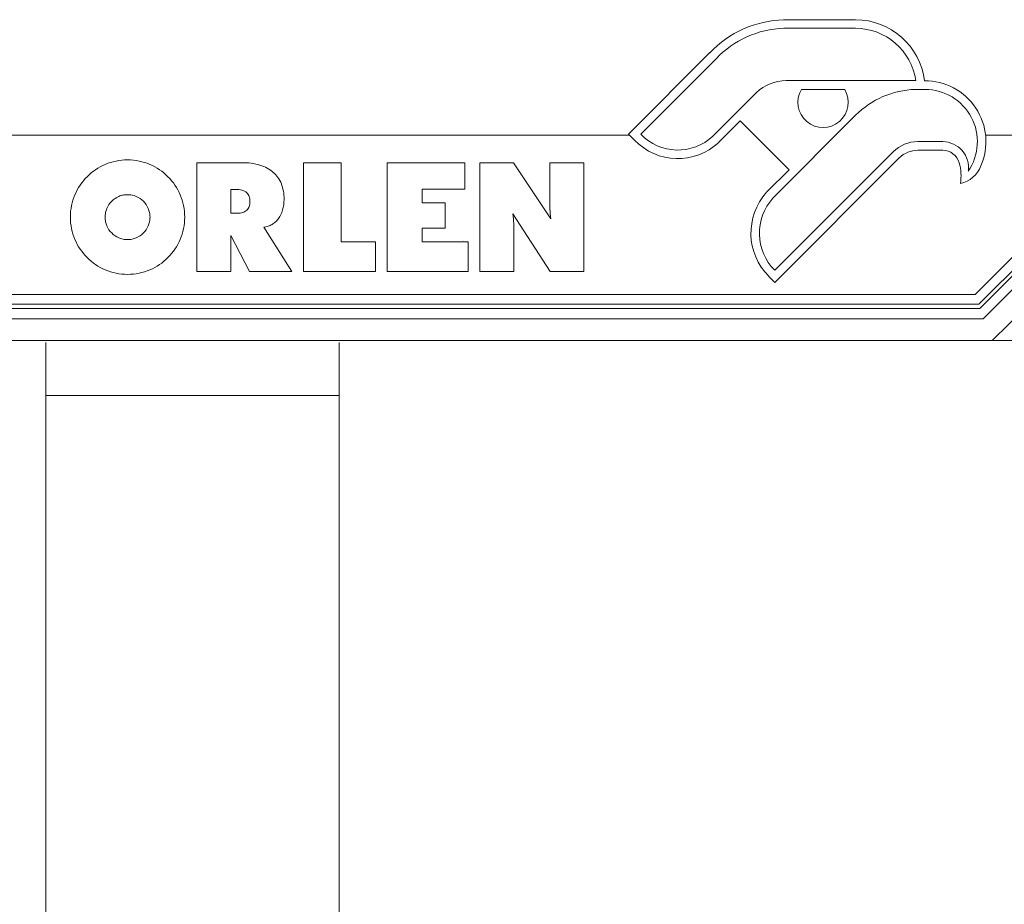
# Model space of a CAD drawing. Extents: x 256490 to 7565828, y -103950 to 5881792.
# Tile 73 of 101: x 274110 to 277465, y -70308 to -67295. Entities that reach past the tile are written whole.
import ezdxf

# ---------------------------------------------------------------- set-up
doc = ezdxf.new("R2010")
doc.units = 0
doc.header["$MEASUREMENT"] = 0
doc.layers.add('linii', color=7, linetype='Continuous', lineweight=15)

# ---------------------------------------------------------------- blocks, each defined once
blk = doc.blocks.new('FGDGDFGF')
at = {"layer": 'linii'}
for p, q in [((292918, -43673.6, 0), (292374.9, -44216, 0)), ((292964.2, -43673.6, 0), (292387.3, -44249.7, 0)), ((292390.9, -44264, 0), (292981.6, -43673.6, 0)), ((292402.2, -44298.8, 0), (293027.7, -43673.6, 0)), ((293136.3, -43673.6, 0), (292433, -44373.6, 0))]:
    blk.add_line(p, q, dxfattribs=at)
blk = doc.blocks.new('DFDFDFD')
at = {"layer": 'linii'}
for p, q in [((269972.3, -43786.3, 0), (269980.4, -43781.5, 0)), ((269972.3, -43786.3, 0), (269980.4, -43781.5, 0)), ((269980.4, -43781.5, 0), (269988.9, -43777.1, 0)), ((269980.4, -43781.5, 0), (269988.9, -43777.1, 0)), ((269988.9, -43777.1, 0), (269997.4, -43773.4, 0)), ((269988.9, -43777.1, 0), (269997.4, -43773.4, 0)), ((269997.4, -43773.4, 0), (270006.2, -43769.7, 0)), ((269997.4, -43773.4, 0), (270006.2, -43769.7, 0)), ((270006.2, -43769.7, 0), (270015.5, -43766.8, 0)), ((270006.2, -43769.7, 0), (270015.5, -43766.8, 0)), ((270015.5, -43766.8, 0), (270024.7, -43764.2, 0)), ((270015.5, -43766.8, 0), (270024.7, -43764.2, 0)), ((270024.7, -43764.2, 0), (270033.9, -43762, 0)), ((270024.7, -43764.2, 0), (270033.9, -43762, 0)), ((270033.9, -43762, 0), (270043.6, -43760.1, 0)), ((270033.9, -43762, 0), (270043.6, -43760.1, 0)), ((270043.6, -43760.1, 0), (270053.5, -43759, 0)), ((270043.6, -43760.1, 0), (270053.5, -43759, 0)), ((270053.5, -43759, 0), (270063.1, -43758.3, 0)), ((270053.5, -43759, 0), (270063.1, -43758.3, 0)), ((270063.1, -43758.3, 0), (270073.1, -43757.9, 0)), ((270063.1, -43758.3, 0), (270073.1, -43757.9, 0)), ((270073.1, -43757.9, 0), (270083.4, -43758.3, 0)), ((270073.1, -43757.9, 0), (270083.4, -43758.3, 0)), ((270083.4, -43758.3, 0), (270093.1, -43759, 0)), ((270083.4, -43758.3, 0), (270093.1, -43759, 0)), ((270093.1, -43759, 0), (270103, -43760.1, 0)), ((270093.1, -43759, 0), (270103, -43760.1, 0)), ((270103, -43760.1, 0), (270112.6, -43762, 0)), ((270103, -43760.1, 0), (270112.6, -43762, 0)), ((270112.6, -43762, 0), (270121.9, -43764.2, 0)), ((270112.6, -43762, 0), (270121.9, -43764.2, 0)), ((270121.9, -43764.2, 0), (270131.1, -43766.8, 0)), ((270121.9, -43764.2, 0), (270131.1, -43766.8, 0)), ((270131.1, -43766.8, 0), (270140.3, -43769.7, 0)), ((270131.1, -43766.8, 0), (270140.3, -43769.7, 0)), ((270140.3, -43769.7, 0), (270149.2, -43773.4, 0)), ((270140.3, -43769.7, 0), (270149.2, -43773.4, 0)), ((270149.2, -43773.4, 0), (270157.7, -43777.1, 0)), ((270149.2, -43773.4, 0), (270157.7, -43777.1, 0)), ((270157.7, -43777.1, 0), (270166.2, -43781.5, 0)), ((270157.7, -43777.1, 0), (270166.2, -43781.5, 0)), ((270166.2, -43781.5, 0), (270174.3, -43786.3, 0)), ((270166.2, -43781.5, 0), (270174.3, -43786.3, 0)), ((270461, -43767.5, 0), (270309.1, -43767.5, 0)), ((270309.1, -43767.5, 0), (270309.1, -44138, 0)), ((270461, -43767.5, 0), (270309.1, -43767.5, 0)), ((270309.1, -43767.5, 0), (270309.1, -44138, 0)), ((270469.8, -43767.5, 0), (270461, -43767.5, 0)), ((270469.8, -43767.5, 0), (270461, -43767.5, 0)), ((270478.3, -43767.9, 0), (270469.8, -43767.5, 0)), ((270478.3, -43767.9, 0), (270469.8, -43767.5, 0)), ((270486.8, -43768.6, 0), (270478.3, -43767.9, 0)), ((270486.8, -43768.6, 0), (270478.3, -43767.9, 0)), ((270495, -43769.7, 0), (270486.8, -43768.6, 0)), ((270495, -43769.7, 0), (270486.8, -43768.6, 0)), ((270502.7, -43770.8, 0), (270495, -43769.7, 0)), ((270502.7, -43770.8, 0), (270495, -43769.7, 0)), ((270510.1, -43772.3, 0), (270502.7, -43770.8, 0)), ((270510.1, -43772.3, 0), (270502.7, -43770.8, 0)), ((270517.5, -43773.8, 0), (270510.1, -43772.3, 0)), ((270517.5, -43773.8, 0), (270510.1, -43772.3, 0)), ((270524.1, -43776, 0), (270517.5, -43773.8, 0)), ((270524.1, -43776, 0), (270517.5, -43773.8, 0)), ((270530.8, -43778.2, 0), (270524.1, -43776, 0)), ((270530.8, -43778.2, 0), (270524.1, -43776, 0)), ((270537.4, -43780.4, 0), (270530.8, -43778.2, 0)), ((270537.4, -43780.4, 0), (270530.8, -43778.2, 0)), ((270543.3, -43783, 0), (270537.4, -43780.4, 0)), ((270543.3, -43783, 0), (270537.4, -43780.4, 0)), ((270549.3, -43786, 0), (270543.3, -43783, 0)), ((270549.3, -43786, 0), (270543.3, -43783, 0)), ((270801.5, -43767.5, 0), (270672.3, -43767.5, 0)), ((270672.3, -43767.5, 0), (270672.3, -44138, 0)), ((270801.5, -43767.5, 0), (270672.3, -43767.5, 0)), ((270672.3, -43767.5, 0), (270672.3, -44138, 0)), ((270801.5, -44037.2, 0), (270801.5, -43767.5, 0)), ((270801.5, -44037.2, 0), (270801.5, -43767.5, 0)), ((270957.8, -43767.5, 0), (270957.8, -44138, 0)), ((271222.3, -43767.5, 0), (270957.8, -43767.5, 0)), ((270957.8, -43767.5, 0), (270957.8, -44138, 0)), ((271222.3, -43767.5, 0), (270957.8, -43767.5, 0)), ((271222.3, -43858, 0), (271222.3, -43767.5, 0)), ((271222.3, -43858, 0), (271222.3, -43767.5, 0)), ((271388.5, -43767.5, 0), (271274, -43767.5, 0)), ((271274, -43767.5, 0), (271274, -44138, 0)), ((271388.5, -43767.5, 0), (271274, -43767.5, 0)), ((271274, -43767.5, 0), (271274, -44138, 0)), ((271516, -43958.5, 0), (271388.5, -43767.5, 0)), ((271516, -43958.5, 0), (271388.5, -43767.5, 0)), ((271511.9, -43767.5, 0), (271511.9, -43889, 0)), ((271627.9, -43767.5, 0), (271511.9, -43767.5, 0)), ((271511.9, -43767.5, 0), (271511.9, -43889, 0)), ((271627.9, -43767.5, 0), (271511.9, -43767.5, 0)), ((271627.9, -44138, 0), (271627.9, -43767.5, 0)), ((271627.9, -44138, 0), (271627.9, -43767.5, 0)), ((269929, -43821.8, 0), (269935.7, -43815.2, 0)), ((269929, -43821.8, 0), (269935.7, -43815.2, 0)), ((269935.7, -43815.2, 0), (269942.3, -43808.9, 0)), ((269935.7, -43815.2, 0), (269942.3, -43808.9, 0)), ((269942.3, -43808.9, 0), (269949.4, -43802.6, 0)), ((269942.3, -43808.9, 0), (269949.4, -43802.6, 0)), ((269949.4, -43802.6, 0), (269956.7, -43796.7, 0)), ((269949.4, -43802.6, 0), (269956.7, -43796.7, 0)), ((269956.7, -43796.7, 0), (269964.5, -43791.5, 0)), ((269956.7, -43796.7, 0), (269964.5, -43791.5, 0)), ((269964.5, -43791.5, 0), (269972.3, -43786.3, 0)), ((269964.5, -43791.5, 0), (269972.3, -43786.3, 0)), ((270174.3, -43786.3, 0), (270182.1, -43791.5, 0)), ((270174.3, -43786.3, 0), (270182.1, -43791.5, 0)), ((270182.1, -43791.5, 0), (270189.8, -43796.7, 0)), ((270182.1, -43791.5, 0), (270189.8, -43796.7, 0)), ((270189.8, -43796.7, 0), (270197.2, -43802.6, 0)), ((270189.8, -43796.7, 0), (270197.2, -43802.6, 0)), ((270197.2, -43802.6, 0), (270204.2, -43808.9, 0)), ((270197.2, -43802.6, 0), (270204.2, -43808.9, 0)), ((270204.2, -43808.9, 0), (270210.9, -43815.2, 0)), ((270204.2, -43808.9, 0), (270210.9, -43815.2, 0)), ((270210.9, -43815.2, 0), (270217.5, -43821.8, 0)), ((270210.9, -43815.2, 0), (270217.5, -43821.8, 0)), ((270554.8, -43789.3, 0), (270549.3, -43786, 0)), ((270554.8, -43789.3, 0), (270549.3, -43786, 0)), ((270560, -43792.6, 0), (270554.8, -43789.3, 0)), ((270560, -43792.6, 0), (270554.8, -43789.3, 0)), ((270565.1, -43796.3, 0), (270560, -43792.6, 0)), ((270565.1, -43796.3, 0), (270560, -43792.6, 0)), ((270569.9, -43800.4, 0), (270565.1, -43796.3, 0)), ((270569.9, -43800.4, 0), (270565.1, -43796.3, 0)), ((270574.4, -43804.4, 0), (270569.9, -43800.4, 0)), ((270574.4, -43804.4, 0), (270569.9, -43800.4, 0)), ((270578.4, -43808.5, 0), (270574.4, -43804.4, 0)), ((270578.4, -43808.5, 0), (270574.4, -43804.4, 0)), ((270582.1, -43813.3, 0), (270578.4, -43808.5, 0)), ((270582.1, -43813.3, 0), (270578.4, -43808.5, 0)), ((270585.8, -43818.1, 0), (270582.1, -43813.3, 0)), ((270585.8, -43818.1, 0), (270582.1, -43813.3, 0)), ((269906.5, -43852.1, 0), (269911.7, -43844, 0)), ((269906.5, -43852.1, 0), (269911.7, -43844, 0)), ((269911.7, -43844, 0), (269917.2, -43836.6, 0)), ((269911.7, -43844, 0), (269917.2, -43836.6, 0)), ((269917.2, -43836.6, 0), (269922.8, -43829.2, 0)), ((269917.2, -43836.6, 0), (269922.8, -43829.2, 0)), ((269922.8, -43829.2, 0), (269929, -43821.8, 0)), ((269922.8, -43829.2, 0), (269929, -43821.8, 0)), ((270217.5, -43821.8, 0), (270223.4, -43829.2, 0)), ((270217.5, -43821.8, 0), (270223.4, -43829.2, 0)), ((270223.4, -43829.2, 0), (270229.4, -43836.6, 0)), ((270223.4, -43829.2, 0), (270229.4, -43836.6, 0)), ((270229.4, -43836.6, 0), (270234.9, -43844, 0)), ((270229.4, -43836.6, 0), (270234.9, -43844, 0)), ((270234.9, -43844, 0), (270240.1, -43852.1, 0)), ((270234.9, -43844, 0), (270240.1, -43852.1, 0)), ((270589.1, -43822.9, 0), (270585.8, -43818.1, 0)), ((270589.1, -43822.9, 0), (270585.8, -43818.1, 0)), ((270592.1, -43828.1, 0), (270589.1, -43822.9, 0)), ((270592.1, -43828.1, 0), (270589.1, -43822.9, 0)), ((270595.1, -43833.6, 0), (270592.1, -43828.1, 0)), ((270595.1, -43833.6, 0), (270592.1, -43828.1, 0)), ((270597.3, -43839.5, 0), (270595.1, -43833.6, 0)), ((270597.3, -43839.5, 0), (270595.1, -43833.6, 0)), ((270599.5, -43845.4, 0), (270597.3, -43839.5, 0)), ((270599.5, -43845.4, 0), (270597.3, -43839.5, 0)), ((270601.3, -43851.4, 0), (270599.5, -43845.4, 0)), ((270601.3, -43851.4, 0), (270599.5, -43845.4, 0)), ((269890.3, -43886.1, 0), (269893.6, -43877.2, 0)), ((269890.3, -43886.1, 0), (269893.6, -43877.2, 0)), ((269893.6, -43877.2, 0), (269897.6, -43868.7, 0)), ((269893.6, -43877.2, 0), (269897.6, -43868.7, 0)), ((269897.6, -43868.7, 0), (269902.1, -43860.2, 0)), ((269897.6, -43868.7, 0), (269902.1, -43860.2, 0)), ((269902.1, -43860.2, 0), (269906.5, -43852.1, 0)), ((269902.1, -43860.2, 0), (269906.5, -43852.1, 0)), ((270036.9, -43885.7, 0), (270043.6, -43882.4, 0)), ((270036.9, -43885.7, 0), (270043.6, -43882.4, 0)), ((270043.6, -43882.4, 0), (270046.9, -43880.9, 0)), ((270043.6, -43882.4, 0), (270046.9, -43880.9, 0)), ((270046.9, -43880.9, 0), (270050.6, -43879.8, 0)), ((270046.9, -43880.9, 0), (270050.6, -43879.8, 0)), ((270050.6, -43879.8, 0), (270054.3, -43878.7, 0)), ((270050.6, -43879.8, 0), (270054.3, -43878.7, 0)), ((270054.3, -43878.7, 0), (270058, -43878, 0)), ((270054.3, -43878.7, 0), (270058, -43878, 0)), ((270058, -43878, 0), (270061.7, -43877.2, 0)), ((270058, -43878, 0), (270061.7, -43877.2, 0)), ((270061.7, -43877.2, 0), (270065.3, -43876.8, 0)), ((270061.7, -43877.2, 0), (270065.3, -43876.8, 0)), ((270065.3, -43876.8, 0), (270069.4, -43876.5, 0)), ((270065.3, -43876.8, 0), (270069.4, -43876.5, 0)), ((270069.4, -43876.5, 0), (270073.1, -43876.5, 0)), ((270069.4, -43876.5, 0), (270073.1, -43876.5, 0)), ((270073.1, -43876.5, 0), (270077.2, -43876.5, 0)), ((270073.1, -43876.5, 0), (270077.2, -43876.5, 0)), ((270077.2, -43876.5, 0), (270081.2, -43876.8, 0)), ((270077.2, -43876.5, 0), (270081.2, -43876.8, 0)), ((270081.2, -43876.8, 0), (270084.9, -43877.2, 0)), ((270081.2, -43876.8, 0), (270084.9, -43877.2, 0)), ((270084.9, -43877.2, 0), (270088.6, -43878, 0)), ((270084.9, -43877.2, 0), (270088.6, -43878, 0)), ((270088.6, -43878, 0), (270096, -43879.8, 0)), ((270088.6, -43878, 0), (270096, -43879.8, 0)), ((270096, -43879.8, 0), (270103, -43882.4, 0)), ((270096, -43879.8, 0), (270103, -43882.4, 0)), ((270103, -43882.4, 0), (270109.7, -43885.7, 0)), ((270103, -43882.4, 0), (270109.7, -43885.7, 0)), ((270240.1, -43852.1, 0), (270244.5, -43860.2, 0)), ((270240.1, -43852.1, 0), (270244.5, -43860.2, 0)), ((270244.5, -43860.2, 0), (270248.9, -43868.7, 0)), ((270244.5, -43860.2, 0), (270248.9, -43868.7, 0)), ((270248.9, -43868.7, 0), (270253, -43877.2, 0)), ((270248.9, -43868.7, 0), (270253, -43877.2, 0)), ((270253, -43877.2, 0), (270256.3, -43886.1, 0)), ((270253, -43877.2, 0), (270256.3, -43886.1, 0)), ((270425.1, -43862.8, 0), (270425.1, -43859.1, 0)), ((270425.1, -43859.1, 0), (270447.7, -43859.1, 0)), ((270425.1, -43862.8, 0), (270425.1, -43859.1, 0)), ((270425.1, -43859.1, 0), (270447.7, -43859.1, 0)), ((270425.1, -43935.2, 0), (270425.1, -43862.8, 0)), ((270425.1, -43935.2, 0), (270425.1, -43862.8, 0)), ((270447.7, -43859.1, 0), (270452.8, -43859.1, 0)), ((270447.7, -43859.1, 0), (270452.8, -43859.1, 0)), ((270452.8, -43859.1, 0), (270457.6, -43859.9, 0)), ((270452.8, -43859.1, 0), (270457.6, -43859.9, 0)), ((270457.6, -43859.9, 0), (270462.1, -43860.6, 0)), ((270457.6, -43859.9, 0), (270462.1, -43860.6, 0)), ((270462.1, -43860.6, 0), (270466.1, -43861.7, 0)), ((270462.1, -43860.6, 0), (270466.1, -43861.7, 0)), ((270466.1, -43861.7, 0), (270469.8, -43863.2, 0)), ((270466.1, -43861.7, 0), (270469.8, -43863.2, 0)), ((270469.8, -43863.2, 0), (270473.5, -43865.4, 0)), ((270469.8, -43863.2, 0), (270473.5, -43865.4, 0)), ((270473.5, -43865.4, 0), (270476.5, -43867.2, 0)), ((270473.5, -43865.4, 0), (270476.5, -43867.2, 0)), ((270476.5, -43867.2, 0), (270479.4, -43869.8, 0)), ((270476.5, -43867.2, 0), (270479.4, -43869.8, 0)), ((270479.4, -43869.8, 0), (270482, -43872.8, 0)), ((270479.4, -43869.8, 0), (270482, -43872.8, 0)), ((270482, -43872.8, 0), (270484.2, -43875.7, 0)), ((270482, -43872.8, 0), (270484.2, -43875.7, 0)), ((270484.2, -43875.7, 0), (270486.1, -43879.1, 0)), ((270484.2, -43875.7, 0), (270486.1, -43879.1, 0)), ((270486.1, -43879.1, 0), (270487.6, -43882.8, 0)), ((270486.1, -43879.1, 0), (270487.6, -43882.8, 0)), ((270487.6, -43882.8, 0), (270488.7, -43886.8, 0)), ((270487.6, -43882.8, 0), (270488.7, -43886.8, 0)), ((270602.8, -43857.6, 0), (270601.3, -43851.4, 0)), ((270602.8, -43857.6, 0), (270601.3, -43851.4, 0)), ((270604.3, -43864.3, 0), (270602.8, -43857.6, 0)), ((270604.3, -43864.3, 0), (270602.8, -43857.6, 0)), ((270605.4, -43870.9, 0), (270604.3, -43864.3, 0)), ((270605.4, -43870.9, 0), (270604.3, -43864.3, 0)), ((270606.1, -43878, 0), (270605.4, -43870.9, 0)), ((270606.1, -43878, 0), (270605.4, -43870.9, 0)), ((270606.5, -43885, 0), (270606.1, -43878, 0)), ((270606.5, -43885, 0), (270606.1, -43878, 0)), ((271077.5, -43904.6, 0), (271077.5, -43858, 0)), ((271077.5, -43858, 0), (271222.3, -43858, 0)), ((271077.5, -43904.6, 0), (271077.5, -43858, 0)), ((271077.5, -43858, 0), (271222.3, -43858, 0)), ((269880.7, -43923.4, 0), (269882.1, -43913.8, 0)), ((269880.7, -43923.4, 0), (269882.1, -43913.8, 0)), ((269882.1, -43913.8, 0), (269884.3, -43904.2, 0)), ((269882.1, -43913.8, 0), (269884.3, -43904.2, 0)), ((269884.3, -43904.2, 0), (269887.3, -43894.9, 0)), ((269884.3, -43904.2, 0), (269887.3, -43894.9, 0)), ((269887.3, -43894.9, 0), (269890.3, -43886.1, 0)), ((269887.3, -43894.9, 0), (269890.3, -43886.1, 0)), ((270002.9, -43923.4, 0), (270005.9, -43916.4, 0)), ((270002.9, -43923.4, 0), (270005.9, -43916.4, 0)), ((270005.9, -43916.4, 0), (270009.9, -43910.1, 0)), ((270005.9, -43916.4, 0), (270009.9, -43910.1, 0)), ((270009.9, -43910.1, 0), (270014.4, -43904.2, 0)), ((270009.9, -43910.1, 0), (270014.4, -43904.2, 0)), ((270014.4, -43904.2, 0), (270019.2, -43899, 0)), ((270014.4, -43904.2, 0), (270019.2, -43899, 0)), ((270019.2, -43899, 0), (270024.7, -43893.8, 0)), ((270019.2, -43899, 0), (270024.7, -43893.8, 0)), ((270024.7, -43893.8, 0), (270030.6, -43889.4, 0)), ((270024.7, -43893.8, 0), (270030.6, -43889.4, 0)), ((270030.6, -43889.4, 0), (270036.9, -43885.7, 0)), ((270030.6, -43889.4, 0), (270036.9, -43885.7, 0)), ((270109.7, -43885.7, 0), (270116, -43889.4, 0)), ((270109.7, -43885.7, 0), (270116, -43889.4, 0)), ((270116, -43889.4, 0), (270121.9, -43893.8, 0)), ((270116, -43889.4, 0), (270121.9, -43893.8, 0)), ((270121.9, -43893.8, 0), (270127.4, -43899, 0)), ((270121.9, -43893.8, 0), (270127.4, -43899, 0)), ((270127.4, -43899, 0), (270132.2, -43904.2, 0)), ((270127.4, -43899, 0), (270132.2, -43904.2, 0)), ((270132.2, -43904.2, 0), (270136.6, -43910.1, 0)), ((270132.2, -43904.2, 0), (270136.6, -43910.1, 0)), ((270136.6, -43910.1, 0), (270140.3, -43916.4, 0)), ((270136.6, -43910.1, 0), (270140.3, -43916.4, 0)), ((270140.3, -43916.4, 0), (270143.7, -43923.4, 0)), ((270140.3, -43916.4, 0), (270143.7, -43923.4, 0)), ((270256.3, -43886.1, 0), (270259.3, -43894.9, 0)), ((270256.3, -43886.1, 0), (270259.3, -43894.9, 0)), ((270259.3, -43894.9, 0), (270261.9, -43904.2, 0)), ((270259.3, -43894.9, 0), (270261.9, -43904.2, 0)), ((270261.9, -43904.2, 0), (270264.1, -43913.8, 0)), ((270261.9, -43904.2, 0), (270264.1, -43913.8, 0)), ((270264.1, -43913.8, 0), (270265.9, -43923.4, 0)), ((270264.1, -43913.8, 0), (270265.9, -43923.4, 0)), ((270487.6, -43916.7, 0), (270486.1, -43920.4, 0)), ((270487.6, -43916.7, 0), (270486.1, -43920.4, 0)), ((270488.7, -43913, 0), (270487.6, -43916.7, 0)), ((270488.7, -43913, 0), (270487.6, -43916.7, 0)), ((270488.7, -43886.8, 0), (270489.8, -43890.9, 0)), ((270488.7, -43886.8, 0), (270489.8, -43890.9, 0)), ((270489.8, -43909, 0), (270488.7, -43913, 0)), ((270489.8, -43909, 0), (270488.7, -43913, 0)), ((270489.8, -43890.9, 0), (270490.1, -43895.3, 0)), ((270489.8, -43890.9, 0), (270490.1, -43895.3, 0)), ((270490.1, -43904.6, 0), (270489.8, -43909, 0)), ((270490.1, -43904.6, 0), (270489.8, -43909, 0)), ((270490.1, -43895.3, 0), (270490.1, -43899.7, 0)), ((270490.1, -43895.3, 0), (270490.1, -43899.7, 0)), ((270490.1, -43899.7, 0), (270490.1, -43904.6, 0)), ((270490.1, -43899.7, 0), (270490.1, -43904.6, 0)), ((270603.9, -43920.4, 0), (270605.4, -43911.2, 0)), ((270603.9, -43920.4, 0), (270605.4, -43911.2, 0)), ((270605.4, -43911.2, 0), (270606.1, -43902, 0)), ((270605.4, -43911.2, 0), (270606.1, -43902, 0)), ((270606.1, -43902, 0), (270606.5, -43892.4, 0)), ((270606.1, -43902, 0), (270606.5, -43892.4, 0)), ((270606.5, -43892.4, 0), (270606.5, -43885, 0)), ((270606.5, -43892.4, 0), (270606.5, -43885, 0)), ((271155.8, -43904.6, 0), (271077.5, -43904.6, 0)), ((271155.8, -43904.6, 0), (271077.5, -43904.6, 0)), ((271155.8, -43990.6, 0), (271155.8, -43904.6, 0)), ((271155.8, -43990.6, 0), (271155.8, -43904.6, 0)), ((271511.9, -43889, 0), (271511.9, -43894.2, 0)), ((271511.9, -43889, 0), (271511.9, -43894.2, 0)), ((271511.9, -43894.2, 0), (271511.9, -43899.4, 0)), ((271511.9, -43894.2, 0), (271511.9, -43899.4, 0)), ((271511.9, -43899.4, 0), (271511.9, -43905.7, 0)), ((271511.9, -43899.4, 0), (271511.9, -43905.7, 0)), ((271511.9, -43905.7, 0), (271511.9, -43912.3, 0)), ((271511.9, -43905.7, 0), (271511.9, -43912.3, 0)), ((271511.9, -43912.3, 0), (271512.3, -43919, 0)), ((271511.9, -43912.3, 0), (271512.3, -43919, 0)), ((269878.4, -43943, 0), (269879.2, -43933, 0)), ((269878.4, -43943, 0), (269879.2, -43933, 0)), ((269878.4, -43952.9, 0), (269878.4, -43943, 0)), ((269878.4, -43952.9, 0), (269878.4, -43943, 0)), ((269879.2, -43933, 0), (269880.7, -43923.4, 0)), ((269879.2, -43933, 0), (269880.7, -43923.4, 0)), ((269996.6, -43952.9, 0), (269997, -43948.9, 0)), ((269996.6, -43952.9, 0), (269997, -43948.9, 0)), ((269997, -43945.2, 0), (269997.7, -43941.5, 0)), ((269997, -43945.2, 0), (269997.7, -43941.5, 0)), ((269997, -43948.9, 0), (269997, -43945.2, 0)), ((269997, -43948.9, 0), (269997, -43945.2, 0)), ((269997.7, -43941.5, 0), (269998.5, -43937.4, 0)), ((269997.7, -43941.5, 0), (269998.5, -43937.4, 0)), ((269998.5, -43937.4, 0), (269999.2, -43933.7, 0)), ((269998.5, -43937.4, 0), (269999.2, -43933.7, 0)), ((269999.2, -43933.7, 0), (270000.3, -43930.4, 0)), ((269999.2, -43933.7, 0), (270000.3, -43930.4, 0)), ((270000.3, -43930.4, 0), (270001.4, -43926.7, 0)), ((270000.3, -43930.4, 0), (270001.4, -43926.7, 0)), ((270001.4, -43926.7, 0), (270002.9, -43923.4, 0)), ((270001.4, -43926.7, 0), (270002.9, -43923.4, 0)), ((270143.7, -43923.4, 0), (270146.2, -43930.4, 0)), ((270143.7, -43923.4, 0), (270146.2, -43930.4, 0)), ((270146.2, -43930.4, 0), (270148.1, -43937.4, 0)), ((270146.2, -43930.4, 0), (270148.1, -43937.4, 0)), ((270148.1, -43937.4, 0), (270148.8, -43941.5, 0)), ((270148.1, -43937.4, 0), (270148.8, -43941.5, 0)), ((270148.8, -43941.5, 0), (270149.2, -43945.2, 0)), ((270148.8, -43941.5, 0), (270149.2, -43945.2, 0)), ((270149.2, -43945.2, 0), (270149.6, -43948.9, 0)), ((270149.2, -43945.2, 0), (270149.6, -43948.9, 0)), ((270149.6, -43948.9, 0), (270149.9, -43952.9, 0)), ((270149.6, -43948.9, 0), (270149.9, -43952.9, 0)), ((270265.9, -43923.4, 0), (270267, -43933, 0)), ((270265.9, -43923.4, 0), (270267, -43933, 0)), ((270267, -43933, 0), (270267.8, -43943, 0)), ((270267, -43933, 0), (270267.8, -43943, 0)), ((270267.8, -43943, 0), (270268.1, -43952.9, 0)), ((270267.8, -43943, 0), (270268.1, -43952.9, 0)), ((270425.1, -43939.6, 0), (270425.1, -43935.2, 0)), ((270425.1, -43939.6, 0), (270425.1, -43935.2, 0)), ((270447.7, -43939.6, 0), (270425.1, -43939.6, 0)), ((270447.7, -43939.6, 0), (270425.1, -43939.6, 0)), ((270452.5, -43939.6, 0), (270447.7, -43939.6, 0)), ((270452.5, -43939.6, 0), (270447.7, -43939.6, 0)), ((270457.3, -43938.9, 0), (270452.5, -43939.6, 0)), ((270457.3, -43938.9, 0), (270452.5, -43939.6, 0)), ((270461.7, -43938.2, 0), (270457.3, -43938.9, 0)), ((270461.7, -43938.2, 0), (270457.3, -43938.9, 0)), ((270465.8, -43937.1, 0), (270461.7, -43938.2, 0)), ((270465.8, -43937.1, 0), (270461.7, -43938.2, 0)), ((270469.8, -43935.6, 0), (270465.8, -43937.1, 0)), ((270469.8, -43935.6, 0), (270465.8, -43937.1, 0)), ((270473.2, -43933.7, 0), (270469.8, -43935.6, 0)), ((270473.2, -43933.7, 0), (270469.8, -43935.6, 0)), ((270476.5, -43931.9, 0), (270473.2, -43933.7, 0)), ((270476.5, -43931.9, 0), (270473.2, -43933.7, 0)), ((270479.4, -43929.3, 0), (270476.5, -43931.9, 0)), ((270479.4, -43929.3, 0), (270476.5, -43931.9, 0)), ((270481.7, -43926.7, 0), (270479.4, -43929.3, 0)), ((270481.7, -43926.7, 0), (270479.4, -43929.3, 0)), ((270483.9, -43923.8, 0), (270481.7, -43926.7, 0)), ((270483.9, -43923.8, 0), (270481.7, -43926.7, 0)), ((270486.1, -43920.4, 0), (270483.9, -43923.8, 0)), ((270486.1, -43920.4, 0), (270483.9, -43923.8, 0)), ((270591.7, -43951.1, 0), (270595.8, -43944.1, 0)), ((270591.7, -43951.1, 0), (270595.8, -43944.1, 0)), ((270595.8, -43944.1, 0), (270598.8, -43936.7, 0)), ((270595.8, -43944.1, 0), (270598.8, -43936.7, 0)), ((270598.8, -43936.7, 0), (270601.7, -43928.6, 0)), ((270598.8, -43936.7, 0), (270601.7, -43928.6, 0)), ((270601.7, -43928.6, 0), (270603.9, -43920.4, 0)), ((270601.7, -43928.6, 0), (270603.9, -43920.4, 0)), ((271387.4, -43950.7, 0), (271386.3, -43941.9, 0)), ((271386.3, -43941.9, 0), (271513, -44138, 0)), ((271387.4, -43950.7, 0), (271386.3, -43941.9, 0)), ((271386.3, -43941.9, 0), (271513, -44138, 0)), ((271388.1, -43959.2, 0), (271387.4, -43950.7, 0)), ((271388.1, -43959.2, 0), (271387.4, -43950.7, 0)), ((271512.3, -43919, 0), (271512.3, -43926.3, 0)), ((271512.3, -43919, 0), (271512.3, -43926.3, 0)), ((271512.3, -43926.3, 0), (271513, -43933.7, 0)), ((271512.3, -43926.3, 0), (271513, -43933.7, 0)), ((271513, -43933.7, 0), (271513.7, -43941.9, 0)), ((271513, -43933.7, 0), (271513.7, -43941.9, 0)), ((271513.7, -43941.9, 0), (271514.5, -43950, 0)), ((271513.7, -43941.9, 0), (271514.5, -43950, 0)), ((271514.5, -43950, 0), (271516, -43958.5, 0)), ((271514.5, -43950, 0), (271516, -43958.5, 0)), ((269878.4, -43962.9, 0), (269878.4, -43952.9, 0)), ((269878.4, -43962.9, 0), (269878.4, -43952.9, 0)), ((269879.2, -43972.9, 0), (269878.4, -43962.9, 0)), ((269879.2, -43972.9, 0), (269878.4, -43962.9, 0)), ((269880.7, -43982.5, 0), (269879.2, -43972.9, 0)), ((269880.7, -43982.5, 0), (269879.2, -43972.9, 0)), ((269882.1, -43992.1, 0), (269880.7, -43982.5, 0)), ((269882.1, -43992.1, 0), (269880.7, -43982.5, 0)), ((269997, -43957, 0), (269996.6, -43952.9, 0)), ((269997, -43957, 0), (269996.6, -43952.9, 0)), ((269997, -43960.7, 0), (269997, -43957, 0)), ((269997, -43960.7, 0), (269997, -43957, 0)), ((269997.7, -43964.4, 0), (269997, -43960.7, 0)), ((269997.7, -43964.4, 0), (269997, -43960.7, 0)), ((269998.5, -43968.5, 0), (269997.7, -43964.4, 0)), ((269998.5, -43968.5, 0), (269997.7, -43964.4, 0)), ((269999.2, -43972.1, 0), (269998.5, -43968.5, 0)), ((269999.2, -43972.1, 0), (269998.5, -43968.5, 0)), ((270000.3, -43975.5, 0), (269999.2, -43972.1, 0)), ((270000.3, -43975.5, 0), (269999.2, -43972.1, 0)), ((270001.4, -43979.2, 0), (270000.3, -43975.5, 0)), ((270001.4, -43979.2, 0), (270000.3, -43975.5, 0)), ((270002.9, -43982.5, 0), (270001.4, -43979.2, 0)), ((270002.9, -43982.5, 0), (270001.4, -43979.2, 0)), ((270005.9, -43989.5, 0), (270002.9, -43982.5, 0)), ((270005.9, -43989.5, 0), (270002.9, -43982.5, 0)), ((270143.7, -43982.5, 0), (270140.3, -43989.5, 0)), ((270143.7, -43982.5, 0), (270140.3, -43989.5, 0)), ((270145.1, -43979.2, 0), (270143.7, -43982.5, 0)), ((270145.1, -43979.2, 0), (270143.7, -43982.5, 0)), ((270146.2, -43975.5, 0), (270145.1, -43979.2, 0)), ((270146.2, -43975.5, 0), (270145.1, -43979.2, 0)), ((270147.4, -43972.1, 0), (270146.2, -43975.5, 0)), ((270147.4, -43972.1, 0), (270146.2, -43975.5, 0)), ((270148.1, -43968.5, 0), (270147.4, -43972.1, 0)), ((270148.1, -43968.5, 0), (270147.4, -43972.1, 0)), ((270148.8, -43964.4, 0), (270148.1, -43968.5, 0)), ((270148.8, -43964.4, 0), (270148.1, -43968.5, 0)), ((270149.2, -43960.7, 0), (270148.8, -43964.4, 0)), ((270149.2, -43960.7, 0), (270148.8, -43964.4, 0)), ((270149.6, -43957, 0), (270149.2, -43960.7, 0)), ((270149.6, -43957, 0), (270149.2, -43960.7, 0)), ((270149.9, -43952.9, 0), (270149.6, -43957, 0)), ((270149.9, -43952.9, 0), (270149.6, -43957, 0)), ((270265.9, -43982.5, 0), (270264.1, -43992.1, 0)), ((270265.9, -43982.5, 0), (270264.1, -43992.1, 0)), ((270267, -43972.9, 0), (270265.9, -43982.5, 0)), ((270267, -43972.9, 0), (270265.9, -43982.5, 0)), ((270267.8, -43962.9, 0), (270267, -43972.9, 0)), ((270267.8, -43962.9, 0), (270267, -43972.9, 0)), ((270268.1, -43952.9, 0), (270267.8, -43962.9, 0)), ((270268.1, -43952.9, 0), (270267.8, -43962.9, 0)), ((270548.5, -43984.7, 0), (270552.2, -43983.6, 0)), ((270548.5, -43984.7, 0), (270552.2, -43983.6, 0)), ((270552.2, -43983.6, 0), (270555.5, -43982.5, 0)), ((270552.2, -43983.6, 0), (270555.5, -43982.5, 0)), ((270555.5, -43982.5, 0), (270558.9, -43981, 0)), ((270555.5, -43982.5, 0), (270558.9, -43981, 0)), ((270558.9, -43981, 0), (270562.2, -43979.5, 0)), ((270558.9, -43981, 0), (270562.2, -43979.5, 0)), ((270562.2, -43979.5, 0), (270565.5, -43977.7, 0)), ((270562.2, -43979.5, 0), (270565.5, -43977.7, 0)), ((270565.5, -43977.7, 0), (270568.8, -43975.5, 0)), ((270565.5, -43977.7, 0), (270568.8, -43975.5, 0)), ((270568.8, -43975.5, 0), (270571.8, -43973.6, 0)), ((270568.8, -43975.5, 0), (270571.8, -43973.6, 0)), ((270571.8, -43973.6, 0), (270574.7, -43971, 0)), ((270571.8, -43973.6, 0), (270574.7, -43971, 0)), ((270574.7, -43971, 0), (270577.3, -43968.8, 0)), ((270574.7, -43971, 0), (270577.3, -43968.8, 0)), ((270577.3, -43968.8, 0), (270580.3, -43966.2, 0)), ((270577.3, -43968.8, 0), (270580.3, -43966.2, 0)), ((270580.3, -43966.2, 0), (270582.9, -43963.7, 0)), ((270580.3, -43966.2, 0), (270582.9, -43963.7, 0)), ((270582.9, -43963.7, 0), (270585.1, -43960.7, 0)), ((270582.9, -43963.7, 0), (270585.1, -43960.7, 0)), ((270585.1, -43960.7, 0), (270587.7, -43957.7, 0)), ((270585.1, -43960.7, 0), (270587.7, -43957.7, 0)), ((270587.7, -43957.7, 0), (270591.7, -43951.1, 0)), ((270587.7, -43957.7, 0), (270591.7, -43951.1, 0)), ((271388.9, -43967, 0), (271388.1, -43959.2, 0)), ((271388.9, -43967, 0), (271388.1, -43959.2, 0)), ((271389.6, -43974.7, 0), (271388.9, -43967, 0)), ((271389.6, -43974.7, 0), (271388.9, -43967, 0)), ((271389.6, -43981.8, 0), (271389.6, -43974.7, 0)), ((271389.6, -43981.8, 0), (271389.6, -43974.7, 0)), ((271390, -43988.4, 0), (271389.6, -43981.8, 0)), ((271390, -43988.4, 0), (271389.6, -43981.8, 0)), ((269884.3, -44001.7, 0), (269882.1, -43992.1, 0)), ((269884.3, -44001.7, 0), (269882.1, -43992.1, 0)), ((269887.3, -44010.9, 0), (269884.3, -44001.7, 0)), ((269887.3, -44010.9, 0), (269884.3, -44001.7, 0)), ((269890.3, -44019.8, 0), (269887.3, -44010.9, 0)), ((269890.3, -44019.8, 0), (269887.3, -44010.9, 0)), ((270009.9, -43995.8, 0), (270005.9, -43989.5, 0)), ((270009.9, -43995.8, 0), (270005.9, -43989.5, 0)), ((270014.4, -44001.7, 0), (270009.9, -43995.8, 0)), ((270014.4, -44001.7, 0), (270009.9, -43995.8, 0)), ((270019.2, -44006.9, 0), (270014.4, -44001.7, 0)), ((270019.2, -44006.9, 0), (270014.4, -44001.7, 0)), ((270024.7, -44012, 0), (270019.2, -44006.9, 0)), ((270024.7, -44012, 0), (270019.2, -44006.9, 0)), ((270030.6, -44016.5, 0), (270024.7, -44012, 0)), ((270030.6, -44016.5, 0), (270024.7, -44012, 0)), ((270036.9, -44020.2, 0), (270030.6, -44016.5, 0)), ((270036.9, -44020.2, 0), (270030.6, -44016.5, 0)), ((270116, -44016.5, 0), (270109.7, -44020.2, 0)), ((270116, -44016.5, 0), (270109.7, -44020.2, 0)), ((270121.9, -44012, 0), (270116, -44016.5, 0)), ((270121.9, -44012, 0), (270116, -44016.5, 0)), ((270127.4, -44006.9, 0), (270121.9, -44012, 0)), ((270127.4, -44006.9, 0), (270121.9, -44012, 0)), ((270132.2, -44001.7, 0), (270127.4, -44006.9, 0)), ((270132.2, -44001.7, 0), (270127.4, -44006.9, 0)), ((270136.6, -43995.8, 0), (270132.2, -44001.7, 0)), ((270136.6, -43995.8, 0), (270132.2, -44001.7, 0)), ((270140.3, -43989.5, 0), (270136.6, -43995.8, 0)), ((270140.3, -43989.5, 0), (270136.6, -43995.8, 0)), ((270259.3, -44010.9, 0), (270256.3, -44019.8, 0)), ((270259.3, -44010.9, 0), (270256.3, -44019.8, 0)), ((270261.9, -44001.7, 0), (270259.3, -44010.9, 0)), ((270261.9, -44001.7, 0), (270259.3, -44010.9, 0)), ((270264.1, -43992.1, 0), (270261.9, -44001.7, 0)), ((270264.1, -43992.1, 0), (270261.9, -44001.7, 0)), ((270425.1, -44138, 0), (270425.1, -44015.7, 0)), ((270425.1, -44015.7, 0), (270488.3, -44138, 0)), ((270425.1, -44138, 0), (270425.1, -44015.7, 0)), ((270425.1, -44015.7, 0), (270488.3, -44138, 0)), ((270537.1, -43987.3, 0), (270540.8, -43986.6, 0)), ((270537.1, -43987.3, 0), (270540.8, -43986.6, 0)), ((270633.5, -44138, 0), (270537.1, -43987.3, 0)), ((270633.5, -44138, 0), (270537.1, -43987.3, 0)), ((270540.8, -43986.6, 0), (270544.8, -43985.8, 0)), ((270540.8, -43986.6, 0), (270544.8, -43985.8, 0)), ((270544.8, -43985.8, 0), (270548.5, -43984.7, 0)), ((270544.8, -43985.8, 0), (270548.5, -43984.7, 0)), ((271077.5, -44037.5, 0), (271077.5, -43990.6, 0)), ((271077.5, -43990.6, 0), (271155.8, -43990.6, 0)), ((271077.5, -44037.5, 0), (271077.5, -43990.6, 0)), ((271077.5, -43990.6, 0), (271155.8, -43990.6, 0)), ((271390, -43994.7, 0), (271390, -43988.4, 0)), ((271390, -43994.7, 0), (271390, -43988.4, 0)), ((271390, -44000.6, 0), (271390, -43994.7, 0)), ((271390, -44000.6, 0), (271390, -43994.7, 0)), ((271390, -44138, 0), (271390, -44000.6, 0)), ((271390, -44138, 0), (271390, -44000.6, 0)), ((269893.6, -44028.7, 0), (269890.3, -44019.8, 0)), ((269893.6, -44028.7, 0), (269890.3, -44019.8, 0)), ((269897.6, -44037.2, 0), (269893.6, -44028.7, 0)), ((269897.6, -44037.2, 0), (269893.6, -44028.7, 0)), ((269902.1, -44045.7, 0), (269897.6, -44037.2, 0)), ((269902.1, -44045.7, 0), (269897.6, -44037.2, 0)), ((269906.5, -44053.8, 0), (269902.1, -44045.7, 0)), ((269906.5, -44053.8, 0), (269902.1, -44045.7, 0)), ((270043.6, -44023.5, 0), (270036.9, -44020.2, 0)), ((270043.6, -44023.5, 0), (270036.9, -44020.2, 0)), ((270046.9, -44025, 0), (270043.6, -44023.5, 0)), ((270046.9, -44025, 0), (270043.6, -44023.5, 0)), ((270050.6, -44026.1, 0), (270046.9, -44025, 0)), ((270050.6, -44026.1, 0), (270046.9, -44025, 0)), ((270054.3, -44027.2, 0), (270050.6, -44026.1, 0)), ((270054.3, -44027.2, 0), (270050.6, -44026.1, 0)), ((270058, -44027.9, 0), (270054.3, -44027.2, 0)), ((270058, -44027.9, 0), (270054.3, -44027.2, 0)), ((270061.7, -44028.7, 0), (270058, -44027.9, 0)), ((270061.7, -44028.7, 0), (270058, -44027.9, 0)), ((270065.3, -44029, 0), (270061.7, -44028.7, 0)), ((270065.3, -44029, 0), (270061.7, -44028.7, 0)), ((270069.4, -44029.4, 0), (270065.3, -44029, 0)), ((270069.4, -44029.4, 0), (270065.3, -44029, 0)), ((270073.1, -44029.4, 0), (270069.4, -44029.4, 0)), ((270073.1, -44029.4, 0), (270069.4, -44029.4, 0)), ((270077.2, -44029.4, 0), (270073.1, -44029.4, 0)), ((270077.2, -44029.4, 0), (270073.1, -44029.4, 0)), ((270081.2, -44029, 0), (270077.2, -44029.4, 0)), ((270081.2, -44029, 0), (270077.2, -44029.4, 0)), ((270084.9, -44028.7, 0), (270081.2, -44029, 0)), ((270084.9, -44028.7, 0), (270081.2, -44029, 0)), ((270088.6, -44027.9, 0), (270084.9, -44028.7, 0)), ((270088.6, -44027.9, 0), (270084.9, -44028.7, 0)), ((270092.3, -44027.2, 0), (270088.6, -44027.9, 0)), ((270092.3, -44027.2, 0), (270088.6, -44027.9, 0)), ((270096, -44026.1, 0), (270092.3, -44027.2, 0)), ((270096, -44026.1, 0), (270092.3, -44027.2, 0)), ((270099.7, -44025, 0), (270096, -44026.1, 0)), ((270099.7, -44025, 0), (270096, -44026.1, 0)), ((270103, -44023.5, 0), (270099.7, -44025, 0)), ((270103, -44023.5, 0), (270099.7, -44025, 0)), ((270109.7, -44020.2, 0), (270103, -44023.5, 0)), ((270109.7, -44020.2, 0), (270103, -44023.5, 0)), ((270244.5, -44045.7, 0), (270240.1, -44053.8, 0)), ((270244.5, -44045.7, 0), (270240.1, -44053.8, 0)), ((270248.9, -44037.2, 0), (270244.5, -44045.7, 0)), ((270248.9, -44037.2, 0), (270244.5, -44045.7, 0)), ((270253, -44028.7, 0), (270248.9, -44037.2, 0)), ((270253, -44028.7, 0), (270248.9, -44037.2, 0)), ((270256.3, -44019.8, 0), (270253, -44028.7, 0)), ((270256.3, -44019.8, 0), (270253, -44028.7, 0)), ((270918.3, -44037.2, 0), (270801.5, -44037.2, 0)), ((270918.3, -44037.2, 0), (270801.5, -44037.2, 0)), ((270918.3, -44138, 0), (270918.3, -44037.2, 0)), ((270918.3, -44138, 0), (270918.3, -44037.2, 0)), ((271234.1, -44037.5, 0), (271077.5, -44037.5, 0)), ((271234.1, -44037.5, 0), (271077.5, -44037.5, 0)), ((271219.1, -44031.8, 0), (271219.1, -44031.8, 0)), ((271219.1, -44031.8, 0), (271219.1, -44031.8, 0)), ((271219.1, -44031.8, 0), (271219.1, -44031.8, 0)), ((271219.1, -44031.8, 0), (271219.1, -44031.8, 0)), ((271234.1, -44138, 0), (271234.1, -44037.5, 0)), ((271234.1, -44138, 0), (271234.1, -44037.5, 0)), ((269911.7, -44061.9, 0), (269906.5, -44053.8, 0)), ((269911.7, -44061.9, 0), (269906.5, -44053.8, 0)), ((269917.2, -44069.3, 0), (269911.7, -44061.9, 0)), ((269917.2, -44069.3, 0), (269911.7, -44061.9, 0)), ((269922.8, -44076.7, 0), (269917.2, -44069.3, 0)), ((269922.8, -44076.7, 0), (269917.2, -44069.3, 0)), ((269929, -44084.1, 0), (269922.8, -44076.7, 0)), ((269929, -44084.1, 0), (269922.8, -44076.7, 0)), ((269935.7, -44090.7, 0), (269929, -44084.1, 0)), ((269935.7, -44090.7, 0), (269929, -44084.1, 0)), ((270217.5, -44084.1, 0), (270210.9, -44090.7, 0)), ((270217.5, -44084.1, 0), (270210.9, -44090.7, 0)), ((270223.4, -44076.7, 0), (270217.5, -44084.1, 0)), ((270223.4, -44076.7, 0), (270217.5, -44084.1, 0)), ((270229.4, -44069.3, 0), (270223.4, -44076.7, 0)), ((270229.4, -44069.3, 0), (270223.4, -44076.7, 0)), ((270234.9, -44061.9, 0), (270229.4, -44069.3, 0)), ((270234.9, -44061.9, 0), (270229.4, -44069.3, 0)), ((270240.1, -44053.8, 0), (270234.9, -44061.9, 0)), ((270240.1, -44053.8, 0), (270234.9, -44061.9, 0)), ((269942.3, -44097, 0), (269935.7, -44090.7, 0)), ((269942.3, -44097, 0), (269935.7, -44090.7, 0)), ((269949.4, -44103.3, 0), (269942.3, -44097, 0)), ((269949.4, -44103.3, 0), (269942.3, -44097, 0)), ((269956.7, -44109.2, 0), (269949.4, -44103.3, 0)), ((269956.7, -44109.2, 0), (269949.4, -44103.3, 0)), ((269964.5, -44114.4, 0), (269956.7, -44109.2, 0)), ((269964.5, -44114.4, 0), (269956.7, -44109.2, 0)), ((269972.3, -44119.5, 0), (269964.5, -44114.4, 0)), ((269972.3, -44119.5, 0), (269964.5, -44114.4, 0)), ((270182.1, -44114.4, 0), (270174.3, -44119.5, 0)), ((270182.1, -44114.4, 0), (270174.3, -44119.5, 0)), ((270189.8, -44109.2, 0), (270182.1, -44114.4, 0)), ((270189.8, -44109.2, 0), (270182.1, -44114.4, 0)), ((270197.2, -44103.3, 0), (270189.8, -44109.2, 0)), ((270197.2, -44103.3, 0), (270189.8, -44109.2, 0)), ((270204.2, -44097, 0), (270197.2, -44103.3, 0)), ((270204.2, -44097, 0), (270197.2, -44103.3, 0)), ((270210.9, -44090.7, 0), (270204.2, -44097, 0)), ((270210.9, -44090.7, 0), (270204.2, -44097, 0)), ((269980.4, -44124.3, 0), (269972.3, -44119.5, 0)), ((269980.4, -44124.3, 0), (269972.3, -44119.5, 0)), ((269988.9, -44128.8, 0), (269980.4, -44124.3, 0)), ((269988.9, -44128.8, 0), (269980.4, -44124.3, 0)), ((269997.4, -44132.5, 0), (269988.9, -44128.8, 0)), ((269997.4, -44132.5, 0), (269988.9, -44128.8, 0)), ((270006.2, -44136.2, 0), (269997.4, -44132.5, 0)), ((270006.2, -44136.2, 0), (269997.4, -44132.5, 0)), ((270015.5, -44139.1, 0), (270006.2, -44136.2, 0)), ((270015.5, -44139.1, 0), (270006.2, -44136.2, 0)), ((270024.7, -44141.7, 0), (270015.5, -44139.1, 0)), ((270024.7, -44141.7, 0), (270015.5, -44139.1, 0)), ((270033.9, -44143.9, 0), (270024.7, -44141.7, 0)), ((270033.9, -44143.9, 0), (270024.7, -44141.7, 0)), ((270043.6, -44145.8, 0), (270033.9, -44143.9, 0)), ((270043.6, -44145.8, 0), (270033.9, -44143.9, 0)), ((270053.5, -44146.9, 0), (270043.6, -44145.8, 0)), ((270053.5, -44146.9, 0), (270043.6, -44145.8, 0)), ((270063.1, -44147.6, 0), (270053.5, -44146.9, 0)), ((270063.1, -44147.6, 0), (270053.5, -44146.9, 0)), ((270073.1, -44148, 0), (270063.1, -44147.6, 0)), ((270073.1, -44148, 0), (270063.1, -44147.6, 0)), ((270083.4, -44147.6, 0), (270073.1, -44148, 0)), ((270083.4, -44147.6, 0), (270073.1, -44148, 0)), ((270093.1, -44146.9, 0), (270083.4, -44147.6, 0)), ((270093.1, -44146.9, 0), (270083.4, -44147.6, 0)), ((270103, -44145.8, 0), (270093.1, -44146.9, 0)), ((270103, -44145.8, 0), (270093.1, -44146.9, 0)), ((270112.6, -44143.9, 0), (270103, -44145.8, 0)), ((270112.6, -44143.9, 0), (270103, -44145.8, 0)), ((270121.9, -44141.7, 0), (270112.6, -44143.9, 0)), ((270121.9, -44141.7, 0), (270112.6, -44143.9, 0)), ((270131.1, -44139.1, 0), (270121.9, -44141.7, 0)), ((270131.1, -44139.1, 0), (270121.9, -44141.7, 0)), ((270140.3, -44136.2, 0), (270131.1, -44139.1, 0)), ((270140.3, -44136.2, 0), (270131.1, -44139.1, 0)), ((270149.2, -44132.5, 0), (270140.3, -44136.2, 0)), ((270149.2, -44132.5, 0), (270140.3, -44136.2, 0)), ((270157.7, -44128.8, 0), (270149.2, -44132.5, 0)), ((270157.7, -44128.8, 0), (270149.2, -44132.5, 0)), ((270166.2, -44124.3, 0), (270157.7, -44128.8, 0)), ((270166.2, -44124.3, 0), (270157.7, -44128.8, 0)), ((270174.3, -44119.5, 0), (270166.2, -44124.3, 0)), ((270174.3, -44119.5, 0), (270166.2, -44124.3, 0)), ((270309.1, -44138, 0), (270425.1, -44138, 0)), ((270309.1, -44138, 0), (270425.1, -44138, 0)), ((270488.3, -44138, 0), (270633.5, -44138, 0)), ((270488.3, -44138, 0), (270633.5, -44138, 0)), ((270672.3, -44138, 0), (270918.3, -44138, 0)), ((270672.3, -44138, 0), (270918.3, -44138, 0)), ((270957.8, -44138, 0), (271234.1, -44138, 0)), ((270957.8, -44138, 0), (271234.1, -44138, 0)), ((271274, -44138, 0), (271390, -44138, 0)), ((271274, -44138, 0), (271390, -44138, 0)), ((271513, -44138, 0), (271627.9, -44138, 0)), ((271513, -44138, 0), (271627.9, -44138, 0))]:
    blk.add_line(p, q, dxfattribs=at)
blk = doc.blocks.new('FGFGFG')
at = {"layer": 'linii'}
for points in [[(269037, -43280.6), (269280.8, -43280.6)], [(269037, -43309.8), (269280.8, -43309.8)], [(269512, -43413.5), (269768.8, -43670.4)], [(269532.7, -43392.8), (269810.1, -43670.4)], [(268831.3, -43487.9), (269273, -43487.9)], [(268799.9, -43517.8), (268833.4, -43517.8)], [(269073.7, -43517.8), (269221.2, -43517.8)], [(269374.6, -43528.7), (269522.8, -43677.1)], [(269036.6, -43606.1), (269318.1, -43887.9)], [(269263.3, -43791.7), (269429.7, -43625.3)], [(269429.7, -43625.3), (269502.1, -43697.8)], [(269789.9, -43690.6), (269810.2, -43670.4)], [(268739.6, -43695.9), (268824.6, -43695.9)], [(268739.6, -43725.1), (268824.6, -43725.1)], [(268908.5, -43730.6), (269311.8, -44134)], [(268887.8, -43751.3), (269312.2, -44175.7)], [(269263.3, -43791.7), (269338.8, -43867.3)], [(269312.2, -44175.7), (269332.5, -44154.6)]]:
    blk.add_lwpolyline(points, dxfattribs=at)
for centre, radius, start, end in [((269037.7, -43518.5), 237.9, 90.1994, 172.7892), ((269037.8, -43518.6), 208.8, 90.2136, 171.529), ((269270.7, -43642.3), 332.6, 43.4713, 88.2561), ((269270.7, -43642.3), 361.8, 43.4713, 88.2561), ((268799.7, -43695.9), 207.3, 89.4368, 203.5206), ((269272.4, -43636.4), 148.5, 46.4731, 89.7445), ((268800, -43696.3), 178.4, 90.035, 214.2542), ((268822.9, -43819.9), 302.3, 45.0209, 88.0121), ((269147.5, -43561.9), 85.9, 149.1079, 30.8921), ((269642.4, -43549.6), 174.8, 226.845, 316.2972), ((268740.6, -43784.8), 89, 90.6385, 187.6771), ((268824.1, -43815.7), 119.9, 45.2637, 89.7477), ((269642.4, -43549.6), 204, 226.845, 316.2972), ((268740.6, -43784.8), 59.7, 90.6385, 163.2772), ((268824.1, -43815.7), 90.6, 45.2637, 89.7477), ((268700.1, -43743.8), 96.9, 201.0286, 257.7003), ((268836.1, -43811.8), 158.9, 163.856, 189.6503), ((269185.1, -44007.6), 208.2, 315.0992, 41.9765), ((269185.1, -44007.6), 179, 315.0992, 41.9765)]:
    blk.add_arc(centre, radius, start, end, dxfattribs=at)

msp = doc.modelspace()

# ---------------------------------------------------------------- linework, layer by layer
at = {"layer": 'linii'}
for p, q in [((277365.2, -68230.6, 0), (264041, -68230.5, 0)), ((264028.5, -68264.1, 0), (277377.9, -68264.1, 0)), ((264024.9, -68278.4, 0), (277381.5, -68278.4, 0)), ((264013.6, -68313.2, 0), (277392.8, -68313.2, 0)), ((274198.8, -68394.8), (274198.8, -73137.6)), ((275198.8, -68394.8), (275198.8, -73137.6, 0)), ((274198.8, -68574.8), (275198.8, -68574.8))]:
    msp.add_line(p, q, dxfattribs=at)
msp.add_lwpolyline([(277401, -67688), (279192.6, -67688), (279192.6, -68388), (262192.6, -68388), (262192.6, -67688), (276187.6, -67688)], dxfattribs=at)

# ---------------------------------------------------------------- block references
at = {"layer": 'linii', "xscale": -1}
msp.add_blockref('FGFGFG', (545994.6, -24014.4), dxfattribs=at)
at = {"layer": 'linii'}
for name, p in [('FGDGDFGF', (-15009.4, -24014.4)), ('DFDFDFD', (4404, -24014.4))]:
    msp.add_blockref(name, p, dxfattribs=at)

doc.saveas('drawing.dxf')
